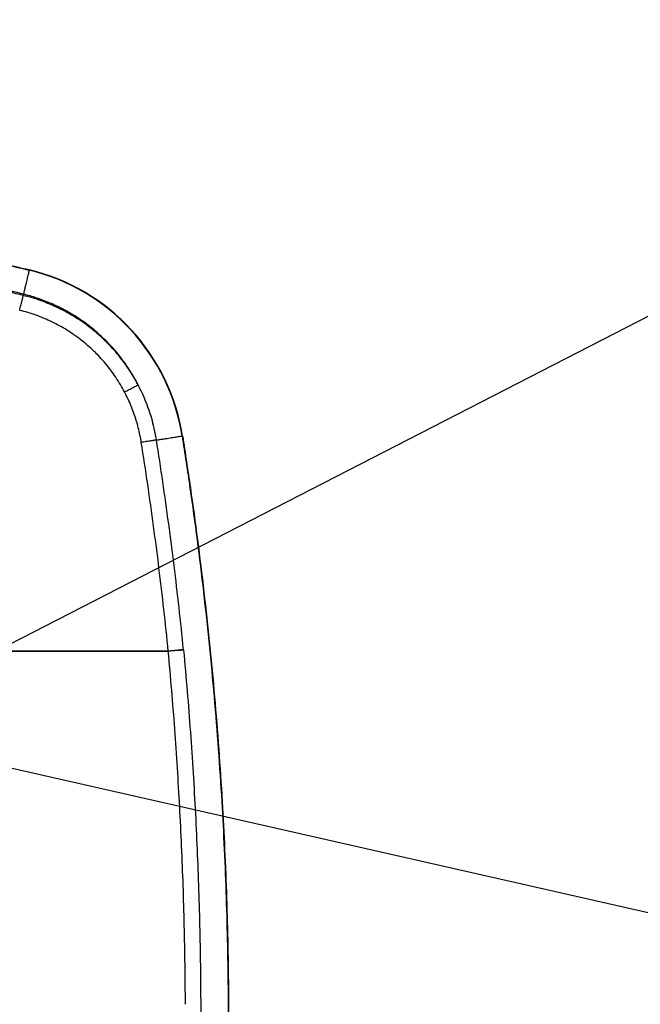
# Model space of a CAD drawing. Header units: millimetres. Extents: x -848 to 77789, y -17557 to 12238.
# Tile 25 of 79: x 71515 to 71693, y -12271 to -11989. Entities that reach past the tile are written whole.
import ezdxf
from ezdxf import colors
from ezdxf.entities.mleader import LeaderData, LeaderLine
from ezdxf.math import Vec2, Vec3

# ---------------------------------------------------------------- set-up
doc = ezdxf.new("R2010")
doc.units = ezdxf.units.MM
doc.layers.add('RR_IWK_opisy_piony', color=7, linetype='Continuous', lineweight=13)
doc.styles.add('Garamond', font='GARA.TTF')

# ---------------------------------------------------------------- blocks, each defined once
blk = doc.blocks.new('A$C661458EC')
at = {"color": 7, "linetype": 'Continuous', "lineweight": 25}
for p, q in [((2.5794, -0.6989), (2.58, -0.6964)), ((2.5403, -0.8596), (2.5423, -0.8516)), ((3.5537, -1.7537), (3.5511, -1.7541)), ((0.8099, -3.1249), (3.4635, -3.1247)), ((3.4635, -3.1247), (0.8112, -3.1245))]:
    blk.add_line(p, q, dxfattribs=at)
for radius in [1.293, 1.2956]:
    blk.add_arc((2.2741, -1.9554), radius, 8.95721, 76.34205, dxfattribs=at)
for points, knots in [([(-2.6773, -0.6964), (-2.6159, -0.6818), (-2.4935, -0.6526), (-2.3093, -0.6127), (-2.1252, -0.5757), (-1.9411, -0.542), (-1.757, -0.5113), (-1.5729, -0.4838), (-1.3889, -0.4594), (-1.2019, -0.4378), (-1.0121, -0.4191), (-0.8194, -0.4037), (-0.6267, -0.3916), (-0.434, -0.383), (-0.2413, -0.3779), (-0.0515, -0.3762), (0.1353, -0.3778), (0.3192, -0.3825), (0.5031, -0.3903), (0.687, -0.4013), (0.871, -0.4154), (1.055, -0.4326), (1.239, -0.453), (1.426, -0.4768), (1.6159, -0.5044), (1.8088, -0.5358), (2.0016, -0.5707), (2.1945, -0.609), (2.3875, -0.6506), (2.5157, -0.6811), (2.58, -0.6964)], [0, 0, 0, 0, 0.03563, 0.071125, 0.106496, 0.141752, 0.176902, 0.211956, 0.246924, 0.281815, 0.318295, 0.354714, 0.391083, 0.427412, 0.463714, 0.5, 0.534635, 0.569284, 0.603958, 0.638666, 0.673418, 0.708224, 0.743095, 0.77804, 0.814739, 0.851541, 0.888457, 0.925498, 0.962676, 1, 1, 1, 1]), ([(-2.6766, -0.6989), (-2.6151, -0.6843), (-2.4923, -0.655), (-2.3075, -0.615), (-2.1228, -0.5779), (-1.9381, -0.5441), (-1.7545, -0.5135), (-1.5721, -0.4863), (-1.3907, -0.4622), (-1.2094, -0.4412), (-1.0269, -0.4231), (-0.8431, -0.408), (-0.6582, -0.396), (-0.4732, -0.3872), (-0.2882, -0.3815), (-0.1033, -0.3789), (0.0817, -0.3796), (0.2666, -0.3834), (0.4516, -0.3904), (0.6366, -0.4005), (0.8216, -0.4139), (1.0066, -0.4304), (1.1916, -0.45), (1.3766, -0.4729), (1.5565, -0.4981), (1.7312, -0.5255), (1.9009, -0.5548), (2.0705, -0.5867), (2.2402, -0.6214), (2.41, -0.6585), (2.5229, -0.6854), (2.5794, -0.6989)], [0, 0, 0, 0, 0.035755, 0.0713732, 0.1068646, 0.1422391, 0.1775067, 0.2120504, 0.2465106, 0.280897, 0.3152195, 0.3501868, 0.3851083, 0.4199948, 0.4548567, 0.4897049, 0.5245499, 0.5594024, 0.5942731, 0.6291727, 0.6641116, 0.6991007, 0.7341503, 0.7692709, 0.8044731, 0.8368222, 0.8692564, 0.9017835, 0.9344114, 0.9671477, 1, 1, 1, 1]), ([(2.5403, -0.8596), (2.481, -0.8454), (2.3622, -0.8171), (2.1834, -0.7783), (2.0041, -0.7422), (1.8243, -0.709), (1.6441, -0.6788), (1.4633, -0.6516), (1.2821, -0.6274), (1.0975, -0.6059), (0.9095, -0.5872), (0.7182, -0.5717), (0.5266, -0.5596), (0.3349, -0.551), (0.1432, -0.5458), (-0.0455, -0.5441), (-0.2313, -0.5457), (-0.4142, -0.5504), (-0.597, -0.5583), (-0.7799, -0.5693), (-0.9625, -0.5834), (-1.145, -0.6007), (-1.327, -0.621), (-1.5114, -0.6447), (-1.6982, -0.672), (-1.8872, -0.703), (-2.0757, -0.7372), (-2.2636, -0.7747), (-2.451, -0.8151), (-2.5754, -0.8447), (-2.6376, -0.8596)], [0, 0, 0, 0, 0.035032, 0.07003, 0.105005, 0.139963, 0.174914, 0.209865, 0.244827, 0.279808, 0.316496, 0.353228, 0.389953, 0.426643, 0.463307, 0.499956, 0.534935, 0.569921, 0.604922, 0.639948, 0.674996, 0.710049, 0.745086, 0.780093, 0.816739, 0.85337, 0.889999, 0.926638, 0.963301, 1, 1, 1, 1]), ([(2.5423, -0.8516), (2.4868, -0.8382), (2.3762, -0.8114), (2.2102, -0.7745), (2.0447, -0.7401), (1.8798, -0.7085), (1.7164, -0.6797), (1.5545, -0.6537), (1.3941, -0.6304), (1.2342, -0.6097), (1.0648, -0.5902), (0.886, -0.5726), (0.6976, -0.5575), (0.5101, -0.5459), (0.3232, -0.5376), (0.137, -0.5325), (0.0132, -0.5318), (-0.0486, -0.5315)], [0, 0, 0, 0, 0.065436, 0.130429, 0.194997, 0.259158, 0.322928, 0.385196, 0.44712, 0.508716, 0.570001, 0.642572, 0.714748, 0.786554, 0.858016, 0.929156, 1, 1, 1, 1]), ([(2.5422, -0.8517), (2.5441, -0.8442), (2.5477, -0.8293), (2.5528, -0.8084), (2.5575, -0.7888), (2.562, -0.7706), (2.566, -0.7538), (2.5698, -0.7383), (2.5733, -0.7241), (2.5765, -0.7109), (2.5784, -0.7029), (2.5794, -0.6989)], [0, 0, 0, 0, 0.123043, 0.242962, 0.359905, 0.474017, 0.585445, 0.692412, 0.797069, 0.899552, 1, 1, 1, 1]), ([(2.5173, -0.9542), (2.5186, -0.949), (2.5212, -0.9384), (2.525, -0.9227), (2.5287, -0.9075), (2.5321, -0.8934), (2.5351, -0.8813), (2.5374, -0.8715), (2.5393, -0.8639), (2.54, -0.861), (2.5403, -0.8596)], [0, 0, 0, 0, 0.119373, 0.244058, 0.371587, 0.500004, 0.62842, 0.755948, 0.880631, 1, 1, 1, 1]), ([(3.271, -1.4284), (3.2622, -1.4117), (3.2447, -1.3788), (3.2155, -1.3315), (3.1847, -1.2863), (3.1523, -1.2434), (3.1185, -1.2027), (3.0834, -1.1644), (3.0472, -1.1283), (3.01, -1.0945), (2.9722, -1.0629), (2.9322, -1.0325), (2.8901, -1.0033), (2.846, -0.9757), (2.8017, -0.9508), (2.7573, -0.9283), (2.7133, -0.9085), (2.6698, -0.891), (2.6269, -0.8758), (2.5845, -0.8625), (2.5562, -0.8552), (2.5423, -0.8516)], [0, 0, 0, 0, 0.058929, 0.11693, 0.174001, 0.23014, 0.285345, 0.339612, 0.392942, 0.44533, 0.496776, 0.547278, 0.602715, 0.656963, 0.71002, 0.761884, 0.812552, 0.86115, 0.908592, 0.954876, 1, 1, 1, 1]), ([(3.1849, -1.4739), (3.1762, -1.4579), (3.1587, -1.4261), (3.1294, -1.3802), (3.0978, -1.3358), (3.0639, -1.2931), (3.0278, -1.2522), (2.9896, -1.2134), (2.9494, -1.1766), (2.9072, -1.142), (2.8633, -1.1097), (2.8178, -1.0797), (2.7708, -1.0522), (2.7223, -1.0272), (2.6726, -1.0048), (2.6218, -0.9851), (2.5701, -0.9679), (2.535, -0.9588), (2.5173, -0.9542)], [0, 0, 0, 0, 0.0625765, 0.124985, 0.187401, 0.2499998, 0.3125652, 0.37497, 0.4373898, 0.4999998, 0.5625652, 0.62497, 0.6873898, 0.7499998, 0.8125765, 0.874985, 0.937401, 1, 1, 1, 1]), ([(3.1848, -1.474), (3.1895, -1.4715), (3.199, -1.4664), (3.2134, -1.4589), (3.2272, -1.4515), (3.2401, -1.4447), (3.2513, -1.4388), (3.2604, -1.434), (3.2672, -1.4304), (3.2698, -1.429), (3.271, -1.4284)], [0, 0, 0, 0, 0.118599, 0.241606, 0.36957, 0.499592, 0.629346, 0.757068, 0.880964, 1, 1, 1, 1]), ([(3.3879, -1.7798), (3.3843, -1.7593), (3.3772, -1.7185), (3.3624, -1.6583), (3.3445, -1.599), (3.3233, -1.5409), (3.2991, -1.4838), (3.2803, -1.4469), (3.2709, -1.4284)], [0, 0, 0, 0, 0.16751, 0.334076, 0.500153, 0.666196, 0.832661, 1, 1, 1, 1]), ([(3.2916, -1.795), (3.2889, -1.7793), (3.2836, -1.7479), (3.2728, -1.7015), (3.2601, -1.6557), (3.245, -1.6099), (3.2275, -1.5642), (3.2075, -1.5185), (3.1924, -1.4888), (3.1848, -1.474)], [0, 0, 0, 0, 0.140785, 0.280853, 0.420471, 0.55991, 0.706092, 0.852686, 1, 1, 1, 1]), ([(3.3879, -1.7798), (3.396, -1.7785), (3.412, -1.776), (3.4345, -1.7725), (3.4555, -1.7691), (3.4751, -1.7661), (3.493, -1.7632), (3.5096, -1.7606), (3.5247, -1.7582), (3.5387, -1.756), (3.5471, -1.7547), (3.5513, -1.754)], [0, 0, 0, 0, 0.123543, 0.243811, 0.360962, 0.475154, 0.586543, 0.693366, 0.797785, 0.899947, 1, 1, 1, 1]), ([(3.5511, -1.7541), (3.5681, -1.8643), (3.6022, -2.0847), (3.6473, -2.4162), (3.6881, -2.7483), (3.7242, -3.0809), (3.7555, -3.414), (3.7822, -3.7475), (3.8036, -4.072), (3.82, -4.3876), (3.8321, -4.694), (3.8402, -5.0006), (3.8443, -5.3073), (3.8444, -5.6139), (3.8406, -5.9206), (3.8329, -6.2272), (3.8211, -6.5336), (3.8054, -6.8399), (3.7858, -7.146), (3.7622, -7.4517), (3.733, -7.7753), (3.6974, -8.1167), (3.6543, -8.4756), (3.6062, -8.8338), (3.5694, -9.0719), (3.5511, -9.191)], [0, 0, 0, 0, 0.0448, 0.0896, 0.1344, 0.1792, 0.224, 0.2688, 0.3136, 0.354667, 0.395733, 0.4368, 0.477867, 0.518933, 0.56, 0.601067, 0.642134, 0.6832, 0.724267, 0.765334, 0.8064, 0.8548, 0.9032, 0.9516, 1, 1, 1, 1]), ([(3.5537, -1.7537), (3.5707, -1.8639), (3.6048, -2.0843), (3.6499, -2.4159), (3.6907, -2.748), (3.7268, -3.0806), (3.7582, -3.4138), (3.7848, -3.7473), (3.8062, -4.0719), (3.8227, -4.3875), (3.8347, -4.6939), (3.8428, -5.0006), (3.8469, -5.3072), (3.8471, -5.614), (3.8432, -5.9206), (3.8355, -6.2273), (3.8237, -6.5337), (3.8081, -6.8401), (3.7884, -7.1461), (3.7648, -7.4519), (3.7356, -7.7756), (3.7, -8.117), (3.6569, -8.4759), (3.6087, -8.8342), (3.572, -9.0723), (3.5537, -9.1914)], [0, 0, 0, 0, 0.0448, 0.0896, 0.1344, 0.1792, 0.224, 0.2688, 0.3136, 0.354667, 0.395733, 0.4368, 0.477867, 0.518933, 0.56, 0.601067, 0.642134, 0.6832, 0.724267, 0.765334, 0.8064, 0.8548, 0.9032, 0.9516, 1, 1, 1, 1]), ([(3.3879, -1.7798), (3.3864, -1.78), (3.3835, -1.7805), (3.376, -1.7817), (3.3659, -1.7833), (3.3534, -1.7852), (3.3391, -1.7875), (3.3236, -1.7899), (3.3076, -1.7925), (3.2969, -1.7942), (3.2916, -1.795)], [0, 0, 0, 0, 0.118796, 0.242755, 0.370411, 0.5, 0.629588, 0.757244, 0.881203, 1, 1, 1, 1]), ([(3.4635, -3.1247), (3.4543, -3.0364), (3.4359, -2.8594), (3.4045, -2.5939), (3.3701, -2.3279), (3.3327, -2.0615), (3.3053, -1.8839), (3.2916, -1.795)], [0, 0, 0, 0, 0.198745, 0.398092, 0.598067, 0.798695, 1, 1, 1, 1]), ([(3.5603, -3.1148), (3.551, -3.0255), (3.5324, -2.8469), (3.5008, -2.5795), (3.4663, -2.3125), (3.4289, -2.0459), (3.4016, -1.8685), (3.3879, -1.7798)], [0, 0, 0, 0, 0.200078, 0.400091, 0.600066, 0.800028, 1, 1, 1, 1]), ([(3.5603, -3.1148), (3.5596, -3.1149), (3.5581, -3.115), (3.5548, -3.1154), (3.5507, -3.1158), (3.5457, -3.1163), (3.5403, -3.1168), (3.5337, -3.1175), (3.5252, -3.1183), (3.5148, -3.1194), (3.5031, -3.1206), (3.4919, -3.1218), (3.4815, -3.1228), (3.4721, -3.1238), (3.4663, -3.1244), (3.4635, -3.1247)], [0, 0, 0, 0, 0.061945, 0.131877, 0.210044, 0.274147, 0.342889, 0.416124, 0.493596, 0.60049, 0.698787, 0.787925, 0.867732, 0.938322, 1, 1, 1, 1]), ([(3.5606, -3.1185), (3.5592, -3.1184), (3.5562, -3.1184), (3.5486, -3.1185), (3.5384, -3.119), (3.5258, -3.1197), (3.5113, -3.1207), (3.4957, -3.1219), (3.4796, -3.1233), (3.4688, -3.1242), (3.4635, -3.1247)], [0, 0, 0, 0, 0.118841, 0.242826, 0.370491, 0.500073, 0.629645, 0.75728, 0.881218, 1, 1, 1, 1]), ([(3.5722, -5.3723), (3.5716, -5.2886), (3.5705, -5.1209), (3.5656, -4.8695), (3.5584, -4.618), (3.5486, -4.3663), (3.5364, -4.116), (3.5218, -3.8672), (3.5049, -3.6197), (3.4857, -3.3722), (3.4709, -3.2072), (3.4635, -3.1247)], [0, 0, 0, 0, 0.111634, 0.223335, 0.335114, 0.446981, 0.558949, 0.669025, 0.779219, 0.889541, 1, 1, 1, 1]), ([(3.5603, -3.1148), (3.5604, -3.1155), (3.5605, -3.1167), (3.5606, -3.118), (3.5606, -3.1185)], [0, 0, 0, 0, 0.558952, 1, 1, 1, 1]), ([(3.5606, -3.1185), (3.5684, -3.2052), (3.584, -3.3786), (3.604, -3.6389), (3.6215, -3.8994), (3.6363, -4.1601), (3.6484, -4.4193), (3.6577, -4.6772), (3.6644, -4.9336), (3.6687, -5.1902), (3.6694, -5.3613), (3.6698, -5.4468)], [0, 0, 0, 0, 0.112033, 0.224034, 0.336012, 0.447978, 0.559943, 0.669918, 0.779912, 0.889936, 1, 1, 1, 1])]:
    blk.add_open_spline(points, degree=3, knots=knots, dxfattribs=at)
blk.add_open_spline([(3.271, -1.4284), (3.2615, -1.4109), (3.2424, -1.3761), (3.2102, -1.3258), (3.1757, -1.2771), (3.1386, -1.2304), (3.099, -1.1858), (3.0572, -1.1432), (3.0132, -1.103), (2.9671, -1.0651), (2.9191, -1.0297), (2.8692, -0.9969), (2.8177, -0.9668), (2.7647, -0.9394), (2.7103, -0.9149), (2.6547, -0.8933), (2.5981, -0.8745), (2.5596, -0.8645), (2.5403, -0.8596)], degree=3, dxfattribs=at)
blk = doc.blocks.new('_None')

msp = doc.modelspace()

# ---------------------------------------------------------------- block references
at = {"lineweight": 0, "xscale": 45, "yscale": 45, "zscale": 45}
msp.add_blockref('A$C661458EC', (71402.19, -12029.19), dxfattribs=at)

# ---------------------------------------------------------------- next in the draw order: leaders
at = {"layer": 'RR_IWK_opisy_piony'}
ml = msp.add_multileader_mtext('Standard', dxfattribs=at)
ml.set_content('Zestawy ciepłomierzowe\\P- zawór kulowy DN15/DN20\\P- filtr siatkowy DN15/DN20\\P- ciepłomierz {\\A1;q{\\H0.7x;nom}=0,6 m{\\H0.7x;\\S3^ ;}/h DN15}\\P- zawór kulowy DN15/DN20\\P', color=256, style='Garamond')
ml.set_leader_properties()
ml.set_arrow_properties(name='NONE')
ml.build(insert=Vec2(0, 0))
ml.multileader.update_dxf_attribs({"text_left_attachment_type": 2, "text_right_attachment_type": 2, "dogleg_length": 0, "arrow_head_size": 0.18})
ctx = ml.context
ctx.base_point, ctx.char_height, ctx.arrow_head_size, ctx.landing_gap_size, ctx.plane_origin = Vec3(72890.1, -11459.83), 200, 0.18, 25, Vec3(97310.05, 87237.63)
ctx.left_attachment, ctx.right_attachment = 2, 2
notes = []
notes.append((ctx, [(1, (1, 1, 0), (72890.1, -11460), (1, 0), 0, [(0, [(72366.06, -12346.01), (71897.53, -12290.67), (71464.8, -12192.36)], 0, [])])]))
ctx.mtext.insert = Vec3(72915.1, -10630.57)
ctx.mtext.has_bg_fill, ctx.mtext.bg_color, ctx.mtext.bg_scale_factor, ctx.mtext.bg_transparency, ctx.mtext.use_window_bg_color = 1, -1027028792, 1, 0, 1
for ctx, leaders in notes:
    for number, flags, end, landing, length, lines in leaders:
        leader = LeaderData()
        leader.index, (leader.has_last_leader_line, leader.has_dogleg_vector, leader.attachment_direction) = number, flags
        leader.last_leader_point, leader.dogleg_vector, leader.dogleg_length = Vec3(end), Vec3(landing), length
        for number, points, colour, breaks in lines:
            line = LeaderLine()
            line.index, line.vertices, line.color, line.breaks = number, Vec3.list(points), colors.encode_raw_color(colour), breaks
            leader.lines.append(line)
        ctx.leaders.append(leader)

doc.saveas('drawing.dxf')
